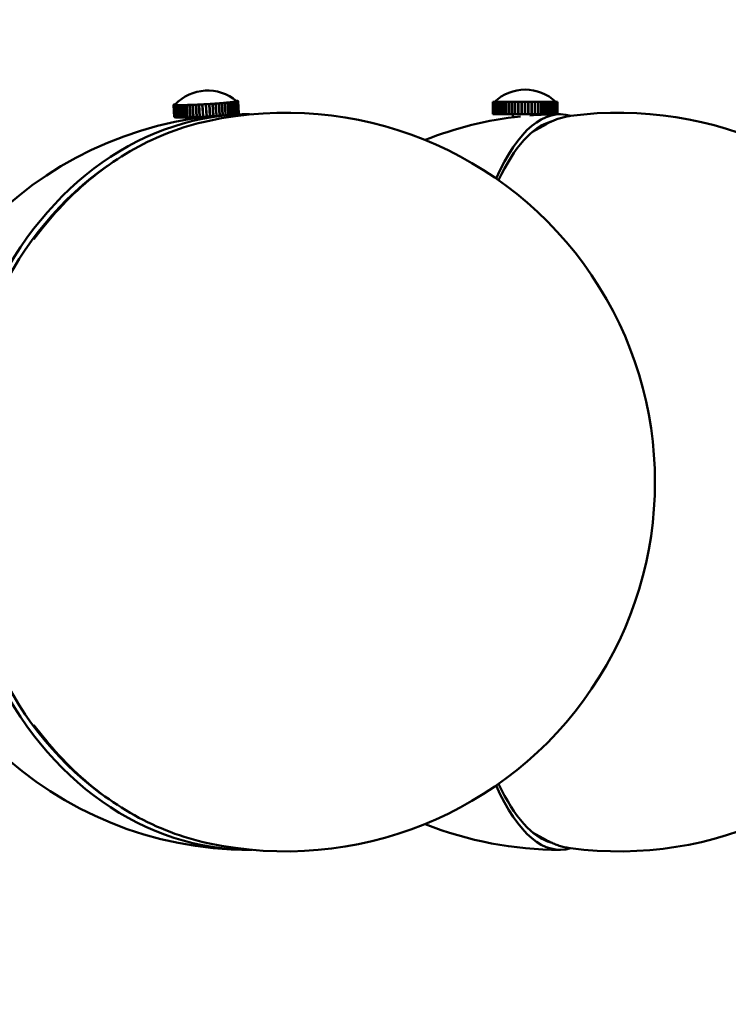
# Model space of a CAD drawing. Header units: millimetres. Extents: x 242 to 3406, y 441 to 2246.
# Tile 28 of 35: x 2816 to 2931, y 761 to 921. Entities that reach past the tile are written whole.
import ezdxf

# ---------------------------------------------------------------- set-up
doc = ezdxf.new("R2010")
doc.units = ezdxf.units.MM
doc.header["$LTSCALE"] = 12
doc.layers.add('Widoczne (ISO)', color=7, linetype='Continuous', lineweight=50)
doc.layers.add('Wymiar (ISO)', color=7, linetype='Continuous', lineweight=18)
doc.styles.add('Tekst notatki (ISO)', font='tahoma.ttf')
doc.dimstyles.new('Domyślne (ISO)', dxfattribs={"dimscale": 12, "dimtxt": 3, "dimasz": 3, "dimexe": 3.175, "dimexo": 0, "dimgap": 0.762, "dimtad": 1, "dimdec": 1, "dimlfac": 0.03937, "dimrnd": 1e-08, "dimzin": 0, "dimdsep": 46, "dimtxsty": 'Tekst notatki (ISO)', "dimblk": 'Filled-1', "dimcen": 0.09, "dimdle": 10, "dimse1": 1, "dimse2": 1, "dimclrd": 256, "dimclre": 256, "dimclrt": 256, "dimadec": 0, "dimazin": 0, "dimtfac": 0.666667, "dimtmove": 0, "dimatfit": 3, "dimfxl": 1, "dimtolj": 1, "dimlwd": 15, "dimlwe": 15, "dimarcsym": 0})

# ---------------------------------------------------------------- blocks, each defined once
blk = doc.blocks.new('Filled-1')
at = {"color": 0}
for p, q in [((0, 0), (-1, 0.25)), ((-1, 0.25), (-1, -0.25)), ((-1, 0), (0, 0)), ((-1, -0.25), (0, 0))]:
    blk.add_line(p, q, dxfattribs=at)
at = {"color": 0, "flags": 128}
blk.add_lwpolyline([(-1, -0.25), (0, 0), (-1, 0.25), (-1, -0.25)], dxfattribs=at)
at = {"color": 0}
blk.add_solid([(-1, -0.25), (0, 0), (-1, 0.25), (-1, -0.25)], dxfattribs=at)
blk = doc.blocks.new('*D4')
at = {"layer": 'Defpoints', "color": 0, "transparency": 16777216}
for p in [(1961.33, 845.66), (3116.62, 845.66), (3116.62, 501.09)]:
    blk.add_point(p, dxfattribs=at)
at = {"layer": 'Wymiar (ISO)', "lineweight": 15, "transparency": 16777216}
blk.add_line((1997.33, 501.09), (3080.62, 501.09), dxfattribs=at)
at = {"layer": 'Wymiar (ISO)', "lineweight": 15, "transparency": 16777216, "xscale": 36, "yscale": 36, "zscale": 36, "rotation": 180}
blk.add_blockref('Filled-1', (1961.33, 501.09), dxfattribs=at)
at = {"layer": 'Wymiar (ISO)', "lineweight": 15, "transparency": 16777216, "xscale": 36, "yscale": 36, "zscale": 36}
blk.add_blockref('Filled-1', (3116.62, 501.09), dxfattribs=at)
at = {"layer": 'Wymiar (ISO)', "lineweight": 18, "transparency": 16777216, "insert": (2439.87, 608.41), "char_height": 36, "attachment_point": 1, "style": 'Tekst notatki (ISO)'}
blk.add_mtext('\\A1;47.6\\P1209 mm', dxfattribs=at)
blk = doc.blocks.new('*D5')
at = {"layer": 'Defpoints', "color": 0, "transparency": 16777216}
for p in [(2593.98, 1070.45), (3345.02, 1070.45), (3056.62, 785.66)]:
    blk.add_point(p, dxfattribs=at)
at = {"layer": 'Wymiar (ISO)', "lineweight": 15, "transparency": 16777216}
blk.add_line((3345.02, 821.66), (3345.02, 1034.45), dxfattribs=at)
at = {"layer": 'Wymiar (ISO)', "lineweight": 15, "transparency": 16777216, "xscale": 36, "yscale": 36, "zscale": 36}
for p, rotation in [((3345.02, 1070.45), 90), ((3345.02, 785.66), 270)]:
    blk.add_blockref('Filled-1', p, dxfattribs=dict(at, rotation=rotation))
at = {"layer": 'Wymiar (ISO)', "lineweight": 18, "transparency": 16777216, "insert": (3237.48, 841.05), "char_height": 36, "attachment_point": 1, "rotation": 90, "style": 'Tekst notatki (ISO)'}
blk.add_mtext('\\A1;11.2\\P285 mm', dxfattribs=at)
blk = doc.blocks.new('*D6')
at = {"layer": 'Defpoints', "color": 0, "transparency": 16777216}
for p in [(2593.98, 1220.45), (3345.02, 1220.45), (3056.62, 785.66)]:
    blk.add_point(p, dxfattribs=at)
at = {"layer": 'Wymiar (ISO)', "lineweight": 15, "transparency": 16777216}
for p, q in [((3345.02, 1220.45), (3345.02, 1450.41)), ((3345.02, 821.66), (3345.02, 1184.45))]:
    blk.add_line(p, q, dxfattribs=at)
at = {"layer": 'Wymiar (ISO)', "lineweight": 15, "transparency": 16777216, "xscale": 36, "yscale": 36, "zscale": 36}
for p, rotation in [((3345.02, 1220.45), 90), ((3345.02, 785.66), 270)]:
    blk.add_blockref('Filled-1', p, dxfattribs=dict(at, rotation=rotation))
at = {"layer": 'Wymiar (ISO)', "lineweight": 18, "transparency": 16777216, "insert": (3238.25, 1265.59), "char_height": 36, "attachment_point": 1, "rotation": 90, "style": 'Tekst notatki (ISO)'}
blk.add_mtext('\\A1;17.1\\P435 mm', dxfattribs=at)
blk = doc.blocks.new('*D7')
at = {"layer": 'Defpoints', "color": 0, "transparency": 16777216}
for p in [(2593.98, 1519.95), (3345.02, 1519.95), (3056.62, 785.66)]:
    blk.add_point(p, dxfattribs=at)
at = {"layer": 'Wymiar (ISO)', "lineweight": 15, "transparency": 16777216}
for p, q in [((3345.02, 1519.95), (3345.02, 1748.48)), ((3345.02, 821.66), (3345.02, 1483.95))]:
    blk.add_line(p, q, dxfattribs=at)
at = {"layer": 'Wymiar (ISO)', "lineweight": 15, "transparency": 16777216, "xscale": 36, "yscale": 36, "zscale": 36}
for p, rotation in [((3345.02, 1519.95), 90), ((3345.02, 785.66), 270)]:
    blk.add_blockref('Filled-1', p, dxfattribs=dict(at, rotation=rotation))
at = {"layer": 'Wymiar (ISO)', "lineweight": 18, "transparency": 16777216, "insert": (3237.55, 1565.09), "char_height": 36, "attachment_point": 1, "rotation": 90, "style": 'Tekst notatki (ISO)'}
blk.add_mtext('\\A1;28.9\\P734 mm', dxfattribs=at)
blk = doc.blocks.new('*D8')
at = {"layer": 'Defpoints', "color": 0, "transparency": 16777216}
for p in [(2593.98, 1969.95), (3345.02, 1969.95), (3056.62, 785.66)]:
    blk.add_point(p, dxfattribs=at)
at = {"layer": 'Wymiar (ISO)', "lineweight": 15, "transparency": 16777216}
blk.add_line((3345.02, 821.66), (3345.02, 1933.95), dxfattribs=at)
at = {"layer": 'Wymiar (ISO)', "lineweight": 15, "transparency": 16777216, "xscale": 36, "yscale": 36, "zscale": 36}
for p, rotation in [((3345.02, 1969.95), 90), ((3345.02, 785.66), 270)]:
    blk.add_blockref('Filled-1', p, dxfattribs=dict(at, rotation=rotation))
at = {"layer": 'Wymiar (ISO)', "lineweight": 18, "transparency": 16777216, "insert": (3237.55, 1868.55), "char_height": 36, "attachment_point": 1, "rotation": 90, "style": 'Tekst notatki (ISO)'}
blk.add_mtext('\\A1;46.6\\P1184 mm', dxfattribs=at)

msp = doc.modelspace()

# ---------------------------------------------------------------- linework, layer by layer
at = {"layer": 'Widoczne (ISO)'}
for p, q in [((2840.68, 906.94), (2840.7, 906.97)), ((2840.92, 906.96), (2840.68, 906.94)), ((2840.92, 906.96), (2840.68, 906.94)), ((2840.68, 906.94), (2840.68, 906.94)), ((2840.68, 906.94), (2840.79, 904.95)), ((2840.7, 906.92), (2840.68, 906.94)), ((2840.95, 906.98), (2840.7, 906.97)), ((2840.95, 906.94), (2840.7, 906.92)), ((2840.82, 904.93), (2840.7, 906.92)), ((2840.71, 906.97), (2840.79, 906.99)), ((2840.95, 906.98), (2840.71, 906.97)), ((2840.71, 906.97), (2840.71, 906.97)), ((2840.95, 906.94), (2840.71, 906.92)), ((2840.71, 906.92), (2840.82, 904.93)), ((2840.79, 906.9), (2840.71, 906.92)), ((2840.97, 907), (2840.79, 906.99)), ((2841.03, 906.92), (2840.79, 906.9)), ((2840.8, 907), (2840.92, 907.03)), ((2840.97, 907.01), (2840.8, 907)), ((2840.8, 907), (2840.8, 907)), ((2841.04, 906.92), (2840.8, 906.9)), ((2840.99, 907.03), (2840.92, 907.03)), ((2840.92, 906.96), (2840.94, 906.97)), ((2840.92, 906.96), (2840.92, 906.96)), ((2840.94, 906.95), (2840.92, 906.96)), ((2840.93, 906.96), (2840.93, 906.95)), ((2840.94, 907.03), (2841, 907.04)), ((2841, 907.03), (2840.94, 907.03)), ((2840.94, 907.03), (2840.94, 907.03)), ((2840.95, 906.94), (2840.94, 906.95)), ((2840.95, 906.94), (2840.95, 906.94)), ((2840.99, 906.93), (2840.95, 906.94)), ((2841.03, 906.92), (2840.99, 906.93)), ((2841.03, 906.92), (2841.03, 906.92)), ((2841.1, 906.91), (2841.04, 906.92)), ((2841.17, 906.91), (2841.1, 906.91)), ((2843.2, 906.91), (2842.99, 906.91)), ((2843.41, 906.92), (2843.2, 906.91)), ((2843.41, 906.92), (2843.28, 906.9)), ((2843.43, 906.92), (2843.32, 906.9)), ((2843.77, 906.92), (2843.32, 906.9)), ((2843.41, 906.92), (2843.41, 906.92)), ((2843.66, 906.93), (2843.43, 906.92)), ((2843.88, 906.94), (2843.66, 906.93)), ((2843.88, 906.94), (2843.77, 906.92)), ((2843.88, 904.93), (2843.77, 906.92)), ((2843.9, 906.94), (2843.81, 906.92)), ((2844.28, 906.94), (2843.81, 906.92)), ((2843.81, 906.92), (2843.93, 904.93)), ((2843.88, 906.93), (2843.88, 906.94)), ((2844.13, 906.95), (2843.9, 906.94)), ((2844.37, 906.96), (2844.13, 906.95)), ((2844.37, 906.96), (2844.28, 906.94)), ((2844.39, 904.95), (2844.28, 906.94)), ((2844.81, 906.97), (2844.33, 906.94)), ((2844.39, 906.96), (2844.33, 906.94)), ((2844.33, 906.94), (2844.44, 904.95)), ((2844.37, 906.95), (2844.37, 906.96)), ((2844.63, 906.97), (2844.39, 906.96)), ((2844.87, 906.98), (2844.63, 906.97)), ((2844.87, 906.98), (2844.81, 906.97)), ((2844.92, 904.97), (2844.81, 906.97)), ((2845.35, 906.99), (2844.86, 906.97)), ((2844.9, 906.98), (2844.86, 906.97)), ((2844.86, 906.97), (2844.97, 904.97)), ((2844.87, 906.97), (2844.87, 906.98)), ((2845.14, 906.99), (2844.9, 906.98)), ((2845.39, 907.01), (2845.14, 906.99)), ((2845.39, 907.01), (2845.35, 906.99)), ((2845.47, 905), (2845.35, 906.99)), ((2845.5, 905.01), (2845.39, 907.01)), ((2845.9, 907.02), (2845.4, 907)), ((2845.41, 907.01), (2845.4, 907)), ((2845.4, 907), (2845.51, 905)), ((2845.66, 907.02), (2845.41, 907.01)), ((2845.91, 907.04), (2845.66, 907.02)), ((2845.91, 907.04), (2845.9, 907.02)), ((2846.01, 905.03), (2845.9, 907.02)), ((2846.03, 905.04), (2845.91, 907.04)), ((2846.18, 907.05), (2845.93, 907.04)), ((2845.93, 907.04), (2846.05, 905.04)), ((2845.93, 907.04), (2845.95, 907.03)), ((2846.45, 907.06), (2845.95, 907.03)), ((2845.95, 907.03), (2846.06, 905.03)), ((2846.43, 907.07), (2846.18, 907.05)), ((2846.43, 907.07), (2846.45, 907.06)), ((2846.56, 905.06), (2846.45, 907.06)), ((2846.7, 907.08), (2846.46, 907.07)), ((2846.46, 907.07), (2846.57, 905.07)), ((2846.46, 907.07), (2846.5, 907.06)), ((2846.99, 907.09), (2846.5, 907.06)), ((2846.5, 907.06), (2846.61, 905.07)), ((2846.95, 907.1), (2846.7, 907.08)), ((2846.95, 907.1), (2846.99, 907.09)), ((2847.21, 907.12), (2846.97, 907.1)), ((2846.97, 907.1), (2846.97, 907.1)), ((2846.97, 907.1), (2847.04, 907.1)), ((2847.1, 905.1), (2846.99, 907.09)), ((2847.52, 907.13), (2847.04, 907.1)), ((2847.04, 907.1), (2847.15, 905.1)), ((2847.46, 907.14), (2847.21, 907.12)), ((2847.46, 907.14), (2847.52, 907.13)), ((2847.71, 907.15), (2847.48, 907.14)), ((2847.48, 907.14), (2847.48, 907.13)), ((2847.48, 907.14), (2847.57, 907.13)), ((2847.64, 905.13), (2847.52, 907.13)), ((2848.03, 907.17), (2847.57, 907.13)), ((2847.57, 907.13), (2847.68, 905.14)), ((2847.94, 907.17), (2847.71, 907.15)), ((2847.94, 907.17), (2848.03, 907.17)), ((2848.19, 907.19), (2847.97, 907.17)), ((2847.97, 907.17), (2847.97, 907.17)), ((2847.97, 907.17), (2848.08, 907.17)), ((2848.15, 905.17), (2848.03, 907.17)), ((2848.52, 907.21), (2848.08, 907.17)), ((2848.08, 907.17), (2848.2, 905.18)), ((2848.41, 907.21), (2848.19, 907.19)), ((2848.41, 907.21), (2848.52, 907.21)), ((2848.64, 907.23), (2848.43, 907.21)), ((2848.43, 907.21), (2848.43, 907.21)), ((2848.43, 907.21), (2848.57, 907.21)), ((2848.64, 905.21), (2848.52, 907.21)), ((2848.99, 907.25), (2848.57, 907.21)), ((2848.57, 907.21), (2848.68, 905.21)), ((2848.85, 907.25), (2848.64, 907.23)), ((2848.85, 907.25), (2848.99, 907.25)), ((2849.06, 907.27), (2848.87, 907.25)), ((2848.87, 907.25), (2848.87, 907.25)), ((2848.87, 907.25), (2849.03, 907.25)), ((2849.1, 905.25), (2848.99, 907.25)), ((2849.42, 907.28), (2849.03, 907.25)), ((2849.03, 907.25), (2849.14, 905.25)), ((2849.26, 907.28), (2849.06, 907.27)), ((2849.26, 907.28), (2849.42, 907.28)), ((2849.45, 907.3), (2849.28, 907.29)), ((2849.28, 907.29), (2849.28, 907.28)), ((2849.28, 907.29), (2849.45, 907.29)), ((2849.53, 905.29), (2849.42, 907.28)), ((2849.63, 907.32), (2849.45, 907.3)), ((2849.81, 907.32), (2849.45, 907.29)), ((2849.45, 907.29), (2849.57, 905.29)), ((2849.63, 907.32), (2849.81, 907.32)), ((2849.8, 907.34), (2849.64, 907.32)), ((2849.64, 907.32), (2849.84, 907.33)), ((2849.64, 907.32), (2849.64, 907.32)), ((2849.96, 907.36), (2849.8, 907.34)), ((2849.92, 905.33), (2849.81, 907.32)), ((2850.15, 907.36), (2849.84, 907.33)), ((2849.84, 907.33), (2849.95, 905.33)), ((2849.96, 907.36), (2850.15, 907.36)), ((2850.11, 907.38), (2849.97, 907.36)), ((2849.97, 907.36), (2849.97, 907.36)), ((2849.97, 907.36), (2850.18, 907.36)), ((2850.25, 907.39), (2850.11, 907.38)), ((2850.27, 905.37), (2850.15, 907.36)), ((2850.45, 907.4), (2850.18, 907.36)), ((2850.18, 907.36), (2850.3, 905.37)), ((2850.25, 907.39), (2850.45, 907.4)), ((2850.37, 907.41), (2850.26, 907.39)), ((2850.26, 907.39), (2850.48, 907.4)), ((2850.26, 907.39), (2850.26, 907.39)), ((2850.48, 907.43), (2850.37, 907.41)), ((2850.57, 905.4), (2850.45, 907.4)), ((2850.48, 907.43), (2850.71, 907.43)), ((2850.71, 907.43), (2850.48, 907.4)), ((2850.48, 907.4), (2850.6, 905.41)), ((2850.49, 907.43), (2850.73, 907.44)), ((2850.58, 907.44), (2850.49, 907.43)), ((2850.49, 907.43), (2850.49, 907.43)), ((2850.67, 907.46), (2850.58, 907.44)), ((2850.67, 907.46), (2850.91, 907.47)), ((2850.68, 907.46), (2850.92, 907.47)), ((2850.74, 907.47), (2850.68, 907.46)), ((2850.68, 907.46), (2850.68, 907.46)), ((2850.82, 905.44), (2850.71, 907.43)), ((2850.91, 907.47), (2850.73, 907.44)), ((2850.73, 907.44), (2850.84, 905.44)), ((2850.81, 907.49), (2850.74, 907.47)), ((2850.81, 907.49), (2851.05, 907.5)), ((2850.81, 907.49), (2851.06, 907.5)), ((2850.85, 907.5), (2850.81, 907.49)), ((2850.81, 907.49), (2850.81, 907.49)), ((2850.83, 907.61), (2850.91, 907.61)), ((2850.84, 907.6), (2850.91, 907.61)), ((2850.85, 907.6), (2850.92, 907.6)), ((2850.89, 907.51), (2850.85, 907.5)), ((2850.87, 907.58), (2851.06, 907.59)), ((2850.87, 907.58), (2851.05, 907.59)), ((2850.89, 907.56), (2851.14, 907.57)), ((2850.89, 907.51), (2851.14, 907.53)), ((2850.89, 907.51), (2851.14, 907.53)), ((2850.91, 907.53), (2850.89, 907.51)), ((2850.89, 907.51), (2850.89, 907.51)), ((2850.9, 907.56), (2851.14, 907.57)), ((2850.91, 907.61), (2850.91, 907.6)), ((2850.91, 907.55), (2850.92, 907.54)), ((2850.92, 907.54), (2850.91, 907.53)), ((2850.91, 907.54), (2850.91, 907.53)), ((2851.02, 905.47), (2850.91, 907.47)), ((2850.92, 907.6), (2851.05, 907.59)), ((2850.92, 907.54), (2851.17, 907.55)), ((2850.92, 907.54), (2851.17, 907.55)), ((2850.92, 907.54), (2850.92, 907.54)), ((2851.05, 907.5), (2850.92, 907.47)), ((2850.92, 907.47), (2851.04, 905.47)), ((2851.05, 907.59), (2851.05, 907.59)), ((2851.17, 905.5), (2851.05, 907.5)), ((2851.06, 907.59), (2851.14, 907.57)), ((2851.14, 907.53), (2851.06, 907.5)), ((2851.06, 907.5), (2851.18, 905.51)), ((2851.14, 907.57), (2851.17, 907.55)), ((2851.14, 907.57), (2851.14, 907.57)), ((2851.17, 907.55), (2851.14, 907.53)), ((2851.25, 905.53), (2851.14, 907.53)), ((2851.14, 907.53), (2851.26, 905.53)), ((2851.29, 905.56), (2851.17, 907.55)), ((2851.17, 907.55), (2851.29, 905.56)), ((2892.54, 907.41), (2892.54, 905.41)), ((2892.57, 907.41), (2892.54, 907.41)), ((2892.57, 907.41), (2892.57, 907.41)), ((2892.57, 905.41), (2892.57, 907.41)), ((2892.57, 907.41), (2892.57, 905.41)), ((2892.65, 907.41), (2892.57, 907.41)), ((2892.66, 907.41), (2892.65, 907.41)), ((2892.65, 905.41), (2892.65, 907.41)), ((2892.66, 907.41), (2892.66, 905.41)), ((2892.79, 907.41), (2892.66, 907.41)), ((2892.8, 907.41), (2892.79, 907.41)), ((2892.79, 905.41), (2892.79, 907.41)), ((2892.8, 907.41), (2892.8, 905.41)), ((2892.98, 907.41), (2892.8, 907.41)), ((2893, 907.41), (2892.98, 907.41)), ((2892.98, 905.41), (2892.98, 907.41)), ((2893, 907.41), (2893, 905.41)), ((2893.23, 907.41), (2893, 907.41)), ((2893.25, 907.41), (2893.23, 907.41)), ((2893.23, 905.41), (2893.23, 907.41)), ((2893.25, 907.41), (2893.25, 905.41)), ((2893.53, 907.41), (2893.25, 907.41)), ((2893.56, 907.41), (2893.53, 907.41)), ((2893.53, 905.41), (2893.53, 907.41)), ((2893.56, 907.41), (2893.56, 905.41)), ((2893.87, 907.41), (2893.56, 907.41)), ((2893.9, 907.41), (2893.87, 907.41)), ((2893.87, 905.41), (2893.87, 907.41)), ((2893.9, 907.41), (2893.9, 905.41)), ((2894.26, 907.41), (2893.9, 907.41)), ((2894.29, 907.41), (2894.26, 907.41)), ((2894.26, 905.41), (2894.26, 907.41)), ((2894.29, 907.41), (2894.29, 905.41)), ((2894.68, 907.41), (2894.29, 907.41)), ((2894.72, 907.41), (2894.68, 907.41)), ((2894.68, 905.41), (2894.68, 907.41)), ((2894.72, 907.41), (2894.72, 905.41)), ((2895.14, 907.41), (2894.72, 907.41)), ((2895.19, 907.41), (2895.14, 907.41)), ((2895.14, 905.41), (2895.14, 907.41)), ((2895.19, 907.41), (2895.19, 905.41)), ((2895.63, 907.41), (2895.19, 907.41)), ((2895.68, 907.41), (2895.63, 907.41)), ((2895.63, 905.41), (2895.63, 907.41)), ((2895.68, 907.41), (2895.68, 905.41)), ((2896.14, 907.41), (2895.68, 907.41)), ((2896.19, 907.41), (2896.14, 907.41)), ((2896.14, 905.41), (2896.14, 907.41)), ((2896.19, 907.41), (2896.19, 905.41)), ((2896.67, 907.41), (2896.19, 907.41)), ((2896.72, 907.41), (2896.67, 907.41)), ((2896.67, 905.41), (2896.67, 907.41)), ((2896.72, 907.41), (2896.72, 905.41)), ((2897.22, 907.41), (2896.72, 907.41)), ((2897.26, 907.41), (2897.22, 907.41)), ((2897.22, 905.41), (2897.22, 907.41)), ((2897.26, 907.41), (2897.27, 907.41)), ((2897.26, 905.41), (2897.26, 907.41)), ((2897.27, 907.41), (2897.27, 905.41)), ((2897.77, 907.41), (2897.27, 907.41)), ((2897.78, 907.41), (2897.77, 907.41)), ((2897.77, 905.41), (2897.77, 907.41)), ((2897.78, 905.41), (2897.78, 907.41)), ((2897.78, 907.41), (2897.8, 907.41)), ((2897.8, 907.41), (2897.8, 905.41)), ((2897.8, 907.41), (2897.82, 907.41)), ((2897.82, 907.41), (2897.82, 905.41)), ((2898.32, 907.41), (2897.82, 907.41)), ((2898.32, 905.41), (2898.32, 907.41)), ((2898.32, 907.41), (2898.33, 907.41)), ((2898.33, 907.41), (2898.33, 905.41)), ((2898.33, 907.41), (2898.37, 907.41)), ((2898.37, 907.41), (2898.37, 905.41)), ((2898.86, 907.41), (2898.37, 907.41)), ((2898.86, 905.41), (2898.86, 907.41)), ((2898.86, 907.41), (2898.91, 907.41)), ((2898.91, 907.41), (2898.91, 905.41)), ((2899.39, 907.41), (2898.91, 907.41)), ((2899.39, 905.41), (2899.39, 907.41)), ((2899.39, 907.41), (2899.44, 907.41)), ((2899.44, 907.41), (2899.44, 905.41)), ((2899.91, 907.41), (2899.44, 907.41)), ((2899.91, 905.41), (2899.91, 907.41)), ((2899.91, 907.41), (2899.95, 907.41)), ((2899.95, 907.41), (2899.95, 905.41)), ((2900.4, 907.41), (2899.95, 907.41)), ((2900.4, 905.41), (2900.4, 907.41)), ((2900.4, 907.41), (2900.44, 907.41)), ((2900.44, 907.41), (2900.44, 905.41)), ((2900.86, 907.41), (2900.44, 907.41)), ((2900.86, 905.41), (2900.86, 907.41)), ((2900.86, 907.41), (2900.9, 907.41)), ((2900.9, 907.41), (2900.9, 905.41)), ((2901.29, 907.41), (2900.9, 907.41)), ((2901.29, 905.41), (2901.29, 907.41)), ((2901.29, 907.41), (2901.33, 907.41)), ((2901.33, 907.41), (2901.33, 905.41)), ((2901.68, 907.41), (2901.33, 907.41)), ((2901.68, 905.41), (2901.68, 907.41)), ((2901.68, 907.41), (2901.72, 907.41)), ((2901.72, 907.41), (2901.72, 905.41)), ((2902.03, 907.41), (2901.72, 907.41)), ((2902.03, 905.41), (2902.03, 907.41)), ((2902.03, 907.41), (2902.06, 907.41)), ((2902.06, 907.41), (2902.06, 905.41)), ((2902.33, 907.41), (2902.06, 907.41)), ((2902.33, 905.41), (2902.33, 907.41)), ((2902.33, 907.41), (2902.36, 907.41)), ((2902.36, 907.41), (2902.36, 905.41)), ((2902.59, 907.41), (2902.36, 907.41)), ((2902.59, 905.41), (2902.59, 907.41)), ((2902.59, 907.41), (2902.61, 907.41)), ((2902.61, 907.41), (2902.61, 905.41)), ((2902.79, 907.41), (2902.61, 907.41)), ((2902.79, 905.41), (2902.79, 907.41)), ((2902.79, 907.41), (2902.8, 907.41)), ((2902.8, 907.41), (2902.8, 905.41)), ((2902.93, 907.41), (2902.8, 907.41)), ((2902.93, 905.41), (2902.93, 907.41)), ((2902.93, 907.41), (2902.94, 907.41)), ((2902.94, 907.41), (2902.94, 905.41)), ((2903.02, 907.41), (2902.94, 907.41)), ((2903.02, 905.41), (2903.02, 907.41)), ((2903.02, 907.41), (2903.03, 907.41)), ((2903.03, 907.41), (2903.03, 905.41)), ((2903.05, 907.41), (2903.03, 907.41)), ((2903.05, 905.41), (2903.05, 907.41)), ((2903.05, 907.41), (2903.05, 905.41)), ((2903.05, 907.41), (2903.05, 907.41)), ((2840.9, 904.91), (2840.79, 906.9)), ((2840.8, 906.9), (2840.91, 904.91)), ((2840.92, 906.89), (2840.8, 906.9)), ((2841.17, 906.91), (2840.92, 906.89)), ((2841.04, 904.9), (2840.92, 906.89)), ((2841.17, 906.91), (2840.94, 906.89)), ((2840.94, 906.89), (2841.06, 904.89)), ((2841.12, 906.88), (2840.94, 906.89)), ((2841.35, 906.9), (2841.12, 906.88)), ((2841.23, 904.89), (2841.12, 906.88)), ((2841.36, 906.9), (2841.14, 906.88)), ((2841.14, 906.88), (2841.26, 904.88)), ((2841.37, 906.87), (2841.14, 906.88)), ((2841.17, 906.91), (2841.17, 906.91)), ((2841.26, 906.9), (2841.17, 906.91)), ((2841.35, 906.9), (2841.26, 906.9)), ((2841.35, 906.9), (2841.35, 906.9)), ((2841.48, 906.89), (2841.36, 906.9)), ((2841.59, 906.89), (2841.37, 906.87)), ((2841.48, 904.88), (2841.37, 906.87)), ((2841.6, 906.89), (2841.39, 906.87)), ((2841.39, 906.87), (2841.51, 904.88)), ((2841.66, 906.87), (2841.39, 906.87)), ((2841.59, 906.89), (2841.48, 906.89)), ((2841.59, 906.89), (2841.59, 906.89)), ((2841.74, 906.89), (2841.6, 906.89)), ((2841.87, 906.89), (2841.66, 906.87)), ((2841.78, 904.88), (2841.66, 906.87)), ((2841.89, 906.89), (2841.69, 906.87)), ((2841.69, 906.87), (2841.81, 904.88)), ((2842.01, 906.87), (2841.69, 906.87)), ((2841.87, 906.89), (2841.74, 906.89)), ((2841.87, 906.89), (2841.87, 906.89)), ((2842.04, 906.89), (2841.89, 906.89)), ((2842.2, 906.89), (2842.01, 906.87)), ((2842.12, 904.88), (2842.01, 906.87)), ((2842.2, 906.89), (2842.04, 906.89)), ((2842.22, 906.89), (2842.04, 906.87)), ((2842.39, 906.88), (2842.04, 906.87)), ((2842.04, 906.87), (2842.16, 904.88)), ((2842.2, 906.89), (2842.2, 906.89)), ((2842.39, 906.89), (2842.22, 906.89)), ((2842.57, 906.9), (2842.39, 906.89)), ((2842.57, 906.9), (2842.39, 906.88)), ((2842.51, 904.88), (2842.39, 906.88)), ((2842.59, 906.9), (2842.43, 906.88)), ((2842.82, 906.89), (2842.43, 906.88)), ((2842.43, 906.88), (2842.55, 904.89)), ((2842.57, 906.9), (2842.57, 906.9)), ((2842.78, 906.9), (2842.59, 906.9)), ((2842.98, 906.91), (2842.78, 906.9)), ((2842.98, 906.91), (2842.82, 906.89)), ((2842.93, 904.89), (2842.82, 906.89)), ((2842.99, 906.91), (2842.86, 906.89)), ((2843.28, 906.9), (2842.86, 906.89)), ((2842.86, 906.89), (2842.97, 904.9)), ((2842.98, 906.9), (2842.98, 906.91)), ((2843.39, 904.91), (2843.28, 906.9)), ((2843.32, 906.9), (2843.44, 904.91)), ((2849.57, 905.29), (2849.92, 905.33)), ((2849.92, 905.33), (2849.95, 905.33)), ((2849.95, 905.33), (2850.27, 905.37)), ((2850.27, 905.37), (2850.3, 905.37)), ((2850.3, 905.37), (2850.57, 905.4)), ((2850.57, 905.41), (2850.6, 905.41)), ((2850.6, 905.41), (2850.82, 905.44)), ((2850.82, 905.44), (2850.84, 905.44)), ((2850.84, 905.44), (2851.02, 905.47)), ((2851.02, 905.47), (2851.04, 905.47)), ((2851.04, 905.47), (2851.17, 905.5)), ((2851.17, 905.5), (2851.18, 905.51)), ((2851.18, 905.51), (2851.25, 905.53)), ((2851.25, 905.53), (2851.26, 905.53)), ((2851.26, 905.53), (2851.29, 905.56)), ((2851.29, 905.56), (2851.29, 905.56)), ((2892.54, 905.41), (2892.57, 905.41)), ((2892.57, 905.41), (2892.57, 905.41)), ((2892.57, 905.41), (2892.65, 905.41)), ((2892.66, 905.41), (2892.65, 905.41)), ((2892.66, 905.41), (2892.79, 905.41)), ((2892.8, 905.41), (2892.79, 905.41)), ((2892.8, 905.41), (2892.98, 905.41)), ((2893, 905.41), (2892.98, 905.41)), ((2893, 905.41), (2893.23, 905.41)), ((2893.25, 905.41), (2893.23, 905.41)), ((2893.25, 905.41), (2893.53, 905.41)), ((2893.56, 905.41), (2893.53, 905.41)), ((2893.56, 905.41), (2893.87, 905.41)), ((2893.9, 905.41), (2893.87, 905.41)), ((2893.9, 905.41), (2894.26, 905.41)), ((2894.29, 905.41), (2894.26, 905.41)), ((2894.29, 905.41), (2894.68, 905.41)), ((2894.72, 905.41), (2894.68, 905.41)), ((2894.72, 905.41), (2895.14, 905.41)), ((2895.19, 905.41), (2895.14, 905.41)), ((2895.19, 905.41), (2895.63, 905.41)), ((2895.68, 905.41), (2895.63, 905.41)), ((2895.68, 905.41), (2896.14, 905.41)), ((2895.8, 905.41), (2895.8, 904.91)), ((2896.19, 905.41), (2896.14, 905.41)), ((2896.19, 905.41), (2896.67, 905.41)), ((2896.72, 905.41), (2896.67, 905.41)), ((2896.72, 905.41), (2897.22, 905.41)), ((2897.26, 905.41), (2897.22, 905.41)), ((2897.26, 905.41), (2897.27, 905.41)), ((2897.27, 905.41), (2897.77, 905.41)), ((2897.78, 905.41), (2897.77, 905.41)), ((2897.78, 905.41), (2897.8, 905.41)), ((2897.8, 905.41), (2897.82, 905.41)), ((2897.82, 905.41), (2898.32, 905.41)), ((2898.32, 905.41), (2898.33, 905.41)), ((2898.33, 905.41), (2898.37, 905.41)), ((2898.37, 905.41), (2898.86, 905.41)), ((2898.86, 905.41), (2898.91, 905.41)), ((2898.91, 905.41), (2899.39, 905.41)), ((2899.39, 905.41), (2899.44, 905.41)), ((2899.44, 905.41), (2899.91, 905.41)), ((2899.8, 905.41), (2899.8, 905.29)), ((2899.91, 905.41), (2899.95, 905.41)), ((2899.95, 905.41), (2900.4, 905.41)), ((2900.4, 905.41), (2900.44, 905.41)), ((2900.44, 905.41), (2900.86, 905.41)), ((2900.86, 905.41), (2900.9, 905.41)), ((2900.9, 905.41), (2901.29, 905.41)), ((2901.29, 905.41), (2901.33, 905.41)), ((2901.33, 905.41), (2901.68, 905.41)), ((2901.68, 905.41), (2901.72, 905.41)), ((2901.72, 905.41), (2902.03, 905.41)), ((2902.03, 905.41), (2902.06, 905.41)), ((2902.06, 905.41), (2902.33, 905.41)), ((2902.33, 905.41), (2902.36, 905.41)), ((2902.36, 905.41), (2902.59, 905.41)), ((2902.59, 905.41), (2902.61, 905.41)), ((2902.61, 905.41), (2902.79, 905.41)), ((2902.79, 905.41), (2902.8, 905.41)), ((2902.8, 905.41), (2902.93, 905.41)), ((2902.93, 905.41), (2902.94, 905.41)), ((2902.94, 905.41), (2903.02, 905.41)), ((2903.02, 905.41), (2903.03, 905.41)), ((2903.03, 905.41), (2903.05, 905.41)), ((2903.05, 905.41), (2903.05, 905.41)), ((2840.79, 904.95), (2840.82, 904.93)), ((2840.82, 904.93), (2840.82, 904.93)), ((2840.82, 904.93), (2840.9, 904.91)), ((2840.91, 904.91), (2840.9, 904.91)), ((2840.91, 904.91), (2841.04, 904.9)), ((2841.06, 904.9), (2841.04, 904.9)), ((2841.06, 904.89), (2841.23, 904.89)), ((2841.26, 904.89), (2841.23, 904.89)), ((2841.26, 904.88), (2841.48, 904.88)), ((2841.51, 904.88), (2841.48, 904.88)), ((2841.51, 904.88), (2841.78, 904.88)), ((2841.81, 904.88), (2841.78, 904.88)), ((2841.81, 904.88), (2842.12, 904.88)), ((2842.16, 904.88), (2842.12, 904.88)), ((2842.16, 904.88), (2842.51, 904.88)), ((2842.55, 904.89), (2842.51, 904.88)), ((2842.55, 904.89), (2842.93, 904.89)), ((2842.97, 904.9), (2842.93, 904.89)), ((2842.97, 904.9), (2843.39, 904.91)), ((2843.44, 904.91), (2843.39, 904.91)), ((2843.44, 904.91), (2843.88, 904.93)), ((2843.93, 904.93), (2843.88, 904.93)), ((2843.93, 904.93), (2844.39, 904.95)), ((2844.05, 904.93), (2844.07, 904.73)), ((2844.44, 904.96), (2844.39, 904.95)), ((2844.44, 904.95), (2844.92, 904.97)), ((2844.97, 904.98), (2844.92, 904.97)), ((2844.97, 904.97), (2845.47, 905)), ((2845.5, 905.01), (2845.47, 905)), ((2845.51, 905), (2846.01, 905.03)), ((2846.03, 905.04), (2846.01, 905.03)), ((2846.05, 905.04), (2846.06, 905.03)), ((2846.06, 905.03), (2846.56, 905.06)), ((2846.57, 905.07), (2846.61, 905.07)), ((2846.61, 905.07), (2847.1, 905.1)), ((2847.1, 905.11), (2847.15, 905.1)), ((2847.15, 905.1), (2847.64, 905.13)), ((2847.64, 905.14), (2847.68, 905.14)), ((2847.68, 905.14), (2848.15, 905.17)), ((2848.15, 905.18), (2848.2, 905.18)), ((2848.2, 905.18), (2848.64, 905.21)), ((2848.64, 905.21), (2848.68, 905.21)), ((2848.68, 905.21), (2849.1, 905.25)), ((2849.1, 905.25), (2849.14, 905.25)), ((2849.14, 905.25), (2849.53, 905.29)), ((2849.53, 905.29), (2849.57, 905.29)), ((2899, 902.57), (2901.25, 903.82)), ((2899.8, 903.17), (2899.8, 903.01)), ((2817.99, 885.12), (2819.34, 886.83)), ((2817.99, 806.19), (2819.34, 804.48)), ((2899, 788.74), (2901.25, 787.49))]:
    msp.add_line(p, q, dxfattribs=at)
for centre, radius, start, end in [((2846.23, 902.01), 7.25, 49.7699, 136.869), ((2897.8, 902.16), 7.25, 46.3972, 133.6028), ((2858.9, 845.66), 60, 257.8194, 102.1806), ((2853.02, 845.66), 59.75, 90, 93.0453), ((2903.5, 845.66), 59.75, 90, 94.7584), ((2913.01, 845.66), 60, 262.5072, 97.4928), ((2853.02, 845.66), 59.75, 96.0423, 270), ((2903.5, 845.66), 59.75, 96.2031, 111.5701), ((2903.5, 845.66), 59.75, 248.4299, 270)]:
    msp.add_arc(centre, radius, start, end, dxfattribs=at)
for centre, major_axis, ratio, start_param, end_param in [((2845.92, 907.25), (-4.99, -0.29), 0.042032, 6.238998, 6.333126), ((2845.92, 907.25), (-4.99, -0.29), 0.042032, 0.049941, 0.154661), ((2845.92, 907.25), (-4.99, -0.29), 0.042032, 0.154661, 0.25938), ((2845.92, 907.25), (-4.99, -0.29), 0.042032, 0.25938, 0.3641), ((2845.92, 907.25), (-4.99, -0.29), 0.042032, 0.887699, 0.992419), ((2845.92, 907.25), (-4.99, -0.29), 0.042032, 0.992419, 1.097138), ((2845.92, 907.25), (-4.99, -0.29), 0.042032, 1.097138, 1.201858), ((2845.92, 907.25), (-4.99, -0.29), 0.042032, 1.201858, 1.306578), ((2845.92, 907.25), (-4.99, -0.29), 0.042032, 1.306578, 1.411298), ((2845.92, 907.25), (-4.99, -0.29), 0.042032, 1.411298, 1.516017), ((2845.92, 907.25), (-4.99, -0.29), 0.042032, 1.516017, 1.620737), ((2845.92, 907.25), (-4.99, -0.29), 0.042032, 1.620737, 1.725457), ((2845.92, 907.25), (-4.99, -0.29), 0.042032, 1.725457, 1.830177), ((2845.92, 907.25), (-4.99, -0.29), 0.042032, 1.830177, 1.934896), ((2845.92, 907.25), (-4.99, -0.29), 0.042032, 1.934896, 2.039616), ((2845.92, 907.25), (-4.99, -0.29), 0.042032, 2.039616, 2.144336), ((2845.92, 907.25), (-4.99, -0.29), 0.042032, 2.144336, 2.249056), ((2845.92, 907.25), (-4.99, -0.29), 0.042032, 2.249056, 2.353775), ((2845.92, 907.25), (-4.99, -0.29), 0.042032, 2.353775, 2.458495), ((2845.92, 907.25), (-4.99, -0.29), 0.042032, 2.458495, 2.563215), ((2845.92, 907.25), (-4.99, -0.29), 0.042032, 2.563215, 2.667935), ((2845.92, 907.25), (4.99, 0.29), 0.042032, 5.809527, 5.914247), ((2845.92, 907.25), (4.99, 0.29), 0.042032, 5.914247, 6.018967), ((2845.92, 907.25), (4.99, 0.29), 0.042032, 6.018967, 6.123687), ((2845.92, 907.25), (4.99, 0.29), 0.042032, 6.123687, 6.228406), ((2845.92, 907.25), (4.99, 0.29), 0.042032, 6.228406, 6.327372), ((2853.02, 845.66), (0, 59.75), 0.809017, 6.275208, 9.432755), ((2845.92, 907.25), (-4.99, -0.29), 0.042032, 0.3641, 0.46882), ((2845.92, 907.25), (-4.99, -0.29), 0.042032, 0.46882, 0.57354), ((2845.92, 907.25), (-4.99, -0.29), 0.042032, 0.57354, 0.678259), ((2845.92, 907.25), (-4.99, -0.29), 0.042032, 0.678259, 0.782979), ((2845.92, 907.25), (-4.99, -0.29), 0.042032, 0.782979, 0.887699), ((2903.5, 845.66), (0, 59.75), 0.309017, 6.190132, 6.883192), ((2846.04, 905.25), (-4.99, -0.29), 0.042032, 1.461119, 1.463175), ((2846.04, 905.25), (-4.99, -0.29), 0.042032, 1.56597, 1.570779), ((2846.04, 905.25), (-4.99, -0.29), 0.042032, 1.67333, 1.67563), ((2903.5, 845.66), (0, 58.75), 0.309017, 0.082042, 0.58377), ((2853.02, 845.66), (0, 58.75), 0.809017, 0.505214, 2.636378), ((2903.5, 845.66), (0, -58.75), 0.309017, 5.699416, 6.201144), ((2903.5, 845.66), (0, -59.75), 0.309017, 5.683179, 6.376238)]:
    msp.add_ellipse(centre, major_axis=major_axis, ratio=ratio, start_param=start_param, end_param=end_param, dxfattribs=at)
for points, knots in [([(2819.34, 886.83), (2820.75, 888.62), (2822.25, 890.31), (2825.44, 893.45), (2827.11, 894.9), (2830.62, 897.54), (2832.44, 898.74), (2836.21, 900.84), (2838.16, 901.74), (2842.14, 903.26), (2844.18, 903.86), (2846.24, 904.3)], [3.9854373, 3.9854373, 3.9854373, 3.9854373, 4.1105644, 4.1105644, 4.2356916, 4.2356916, 4.3608188, 4.3608188, 4.4859459, 4.4859459, 4.6110731, 4.6110731, 4.6110731, 4.6110731]), ([(2901.25, 903.82), (2901.49, 903.95), (2901.73, 904.07), (2902.23, 904.31), (2902.49, 904.42), (2903, 904.62), (2903.27, 904.71), (2903.81, 904.87), (2904.08, 904.94), (2904.63, 905.06), (2904.91, 905.11), (2905.19, 905.14)], [4.542471, 4.542471, 4.542471, 4.542471, 4.5683304, 4.5683304, 4.5941898, 4.5941898, 4.6200492, 4.6200492, 4.6459086, 4.6459086, 4.671768, 4.671768, 4.671768, 4.671768]), ([(2846.24, 787.01), (2844.18, 787.45), (2842.14, 788.06), (2838.16, 789.57), (2836.21, 790.47), (2832.44, 792.57), (2830.62, 793.77), (2827.11, 796.41), (2825.44, 797.86), (2822.25, 801), (2820.75, 802.69), (2819.34, 804.48)], [1.8152523, 1.8152523, 1.8152523, 1.8152523, 1.9403794, 1.9403794, 2.0655066, 2.0655066, 2.1906338, 2.1906338, 2.315761, 2.315761, 2.4408881, 2.4408881, 2.4408881, 2.4408881]), ([(2905.19, 786.17), (2904.91, 786.2), (2904.63, 786.25), (2904.08, 786.37), (2903.81, 786.44), (2903.27, 786.6), (2903, 786.69), (2902.49, 786.89), (2902.23, 787), (2901.73, 787.24), (2901.49, 787.36), (2901.25, 787.49)], [1.6114173, 1.6114173, 1.6114173, 1.6114173, 1.6372767, 1.6372767, 1.6631361, 1.6631361, 1.6889955, 1.6889955, 1.7148549, 1.7148549, 1.7407143, 1.7407143, 1.7407143, 1.7407143])]:
    msp.add_open_spline(points, degree=3, knots=knots, dxfattribs=at)

# ---------------------------------------------------------------- dimensions: what is measured, and where the dimension line sits
at = {"layer": 'Wymiar (ISO)', "lineweight": 18}
for base, p1, p2, angle, text, override, picture, middle in [((3345.02, 1969.95), (3056.62, 785.66), (2593.98, 1969.95), 270, '<>\\P1184 mm', {"dimgap": 0.762, "dimdec": 1, "dimlfac": 0.03937, "dimpost": '\\X', "dimse1": 1, "dimse2": 1, "dimtol": 0, "dimlim": 0, "dimtp": 0, "dimtm": 0, "dimtdec": 2, "dimtofl": 0, "dimatfit": 1, "dimtvp": -0.25}, '*D8', (3345.02, 1967.65)), ((3345.02, 1519.95), (3056.62, 785.66), (2593.98, 1519.95), 270, '<>\\P734 mm', {"dimgap": 0.762, "dimdec": 1, "dimlfac": 0.03937, "dimpost": '\\X', "dimse1": 1, "dimse2": 1, "dimtol": 0, "dimlim": 0, "dimtp": 0, "dimtm": 0, "dimtdec": 2, "dimtofl": 0, "dimatfit": 2, "dimtvp": -0.25}, '*D7', (3345.02, 1652.21)), ((3345.02, 1220.45), (3056.62, 785.66), (2593.98, 1220.45), 270, '<>\\P435 mm', {"dimgap": 0.762, "dimdec": 1, "dimlfac": 0.03937, "dimpost": '\\X', "dimse1": 1, "dimse2": 1, "dimtol": 0, "dimlim": 0, "dimtp": 0, "dimtm": 0, "dimtdec": 2, "dimtofl": 0, "dimatfit": 2, "dimtvp": -0.25}, '*D6', (3345.02, 1353.43)), ((3345.02, 1070.45), (3056.62, 785.66), (2593.98, 1070.45), 270, '<>\\P285 mm', {"dimgap": 0.762, "dimdec": 1, "dimlfac": 0.03937, "dimpost": '\\X', "dimse1": 1, "dimse2": 1, "dimtol": 0, "dimlim": 0, "dimtp": 0, "dimtm": 0, "dimtdec": 2, "dimtofl": 0, "dimatfit": 1, "dimtvp": -0.25}, '*D5', (3345.02, 928.05)), ((3116.62, 501.09), (1961.33, 845.66), (3116.62, 845.66), 180, '<>\\P1209 mm', {"dimgap": 0.762, "dimdec": 1, "dimlfac": 0.041202, "dimpost": '\\X', "dimse1": 1, "dimse2": 1, "dimtol": 0, "dimlim": 0, "dimtp": 0, "dimtm": 0, "dimtdec": 2, "dimtofl": 0, "dimatfit": 1, "dimtvp": -0.25}, '*D4', (2538.98, 501.09))]:
    dim = msp.add_linear_dim(base=base, p1=p1, p2=p2, angle=angle, text=text, dimstyle='Domyślne (ISO)', override=override, dxfattribs=at)
    dim.commit()
    dim.dimension.update_dxf_attribs({"geometry": picture, "text_midpoint": middle, "dimtype": 160})

doc.saveas('drawing.dxf')
